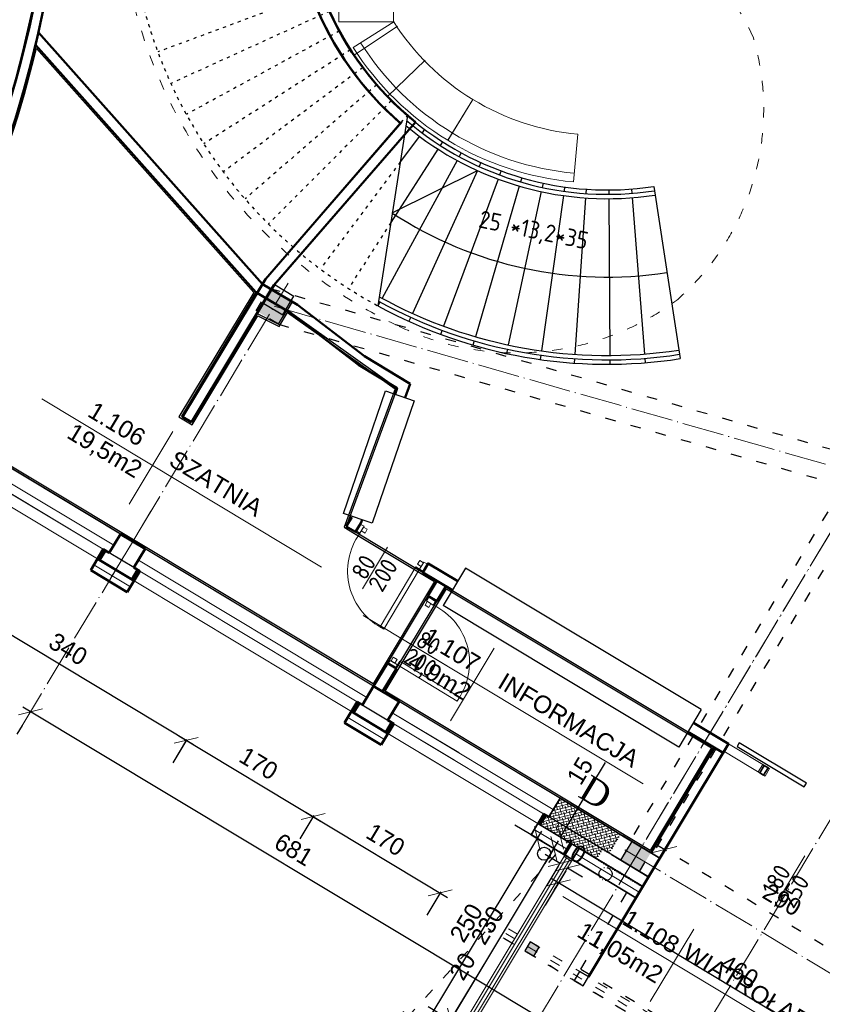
# Model space of a CAD drawing. Header units: millimetres. Extents: x -642 to 14033, y 1994 to 13520.
# Tile 18 of 72: x 5119 to 6040, y 4703 to 5833. Entities that reach past the tile are written whole.
import ezdxf

# ---------------------------------------------------------------- set-up
doc = ezdxf.new("R2010")
doc.units = ezdxf.units.MM
for name, pattern in [('ACAD_ISO03W100', [30, 12, -18]), ('ACAD_ISO04W100', [30.5, 24, -3, 0.5, -3]), ('ACAD_ISO10W100', [18.5, 12, -3, 0.5, -3])]:
    doc.linetypes.add(name, pattern=pattern)
doc.layers.add('daszek', color=30, linetype='Continuous')
for name, color, linetype, lineweight in [('drzwi', 140, 'Continuous', 13), ('likwid. sciana', 40, 'Continuous', 5), ('meble2', 200, 'Continuous', 13), ('ocieplenie', 60, 'BATTING', 9), ('okno', 2, 'Continuous', 13), ('okno widok', 8, 'Continuous', 15), ('opisy drzwi', 40, 'Continuous', 13), ('opisy pom', 3, 'Continuous', 18), ('podciąg', 10, 'ACAD_ISO03W100', 25), ('schody', 21, 'Continuous', 25), ('symetria', 7, 'ACAD_ISO04W100', 9), ('słupy', 2, 'Continuous', 30), ('wymiary', 1, 'Continuous', 13), ('ściana', 4, 'Continuous', 50), ('średnia', 7, 'ACAD_ISO03W100', 9)]:
    doc.layers.add(name, color=color, linetype=linetype, lineweight=lineweight)
doc.layers.add('POWIERZCHNIA', color=123, linetype='Continuous', plot=False)
doc.styles.add('ISO', font='isocp.shx')
doc.styles.add('ROMANS', font='ROMANS')
doc.styles.add('SYSTEM', font='TXT')
doc.linetypes.add('BATTING', pattern='A,0.0001,-0.1,[134,ltypeshp.shx,S=0.1,R=0,X=-0.1,Y=0],-0.2,[134,ltypeshp.shx,S=0.1,R=180,X=0.1,Y=0],-0.1', length=0.4001)
doc.dimstyles.new('Jacek2', dxfattribs={"dimscale": 2, "dimtxt": 10, "dimasz": 10, "dimexe": 15, "dimexo": 15, "dimgap": 5, "dimtad": 1, "dimdec": 0, "dimzin": 0, "dimdsep": 46, "dimtxsty": 'Standard', "dimblk": 'OBLIQUE', "dimcen": 0, "dimdle": 5, "dimadec": 1, "dimazin": 0, "dimtfac": 1, "dimtdec": 0, "dimtofl": 0, "dimtmove": 0, "dimatfit": 3, "dimfxl": 1, "dimtolj": 1, "dimtzin": 0, "dimarcsym": 0})

# ---------------------------------------------------------------- blocks, each defined once
blk = doc.blocks.new('_OBLIQUE')
at = {"color": 0, "linetype": 'ByBlock'}
blk.add_line((-0.5, -0.5), (0.5, 0.5), dxfattribs=at)
blk = doc.blocks.new('*D330')
at = {"layer": 'Defpoints', "color": 0, "transparency": 16777216}
for p in [(5326.1, 5032.7), (5471.8, 4945.1), (5455.7, 4918.3)]:
    blk.add_point(p, dxfattribs=at)
at = {"layer": 'wymiary', "color": 0, "lineweight": -2, "transparency": 16777216}
for p, q in [((5310.7, 5006.9), (5294.6, 4980.1)), ((5301.5, 5011), (5464.3, 4913.2)), ((5456.4, 4919.4), (5440.3, 4892.6))]:
    blk.add_line(p, q, dxfattribs=at)
at = {"layer": 'wymiary', "color": 0, "lineweight": -2, "transparency": 16777216, "xscale": 20, "yscale": 20, "zscale": 20}
for p, rotation in [((5310, 5005.8), 148.9999999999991), ((5455.7, 4918.3), 328.9999999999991)]:
    blk.add_blockref('_OBLIQUE', p, dxfattribs=dict(at, rotation=rotation))
at = {"layer": 'wymiary', "color": 0, "transparency": 16777216, "insert": (5393.2, 4979.2), "char_height": 20, "attachment_point": 5, "rotation": 329}
blk.add_mtext('\\A1;170', dxfattribs=at)
blk = doc.blocks.new('*D331')
at = {"layer": 'Defpoints', "color": 0, "transparency": 16777216}
for p in [(5033.2, 5205.2), (5018.6, 5181), (5324.6, 5030.1)]:
    blk.add_point(p, dxfattribs=at)
at = {"layer": 'wymiary', "color": 0, "lineweight": -2, "transparency": 16777216}
for p, q in [((5017.7, 5179.5), (5003.1, 5155.2)), ((5318.6, 5000.7), (5010, 5186.1)), ((5309.1, 5004.4), (5294.6, 4980.1))]:
    blk.add_line(p, q, dxfattribs=at)
at = {"layer": 'wymiary', "color": 0, "lineweight": -2, "transparency": 16777216, "xscale": 20, "yscale": 20, "zscale": 20}
for p, rotation in [((5018.6, 5181), 148.9999999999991), ((5310, 5005.8), 328.9999999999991)]:
    blk.add_blockref('_OBLIQUE', p, dxfattribs=dict(at, rotation=rotation))
at = {"layer": 'wymiary', "color": 0, "transparency": 16777216, "insert": (5174.6, 5110.5), "char_height": 20, "attachment_point": 5, "rotation": 329}
blk.add_mtext('\\A1;340', dxfattribs=at)
blk = doc.blocks.new('*D332')
at = {"layer": 'Defpoints', "color": 0, "transparency": 16777216}
for p in [(5471.8, 4945.1), (5617.6, 4857.5), (5601.5, 4830.7)]:
    blk.add_point(p, dxfattribs=at)
at = {"layer": 'wymiary', "color": 0, "lineweight": -2, "transparency": 16777216}
for p, q in [((5456.4, 4919.4), (5440.3, 4892.6)), ((5447.2, 4923.5), (5610, 4825.6)), ((5602.1, 4831.8), (5586, 4805))]:
    blk.add_line(p, q, dxfattribs=at)
at = {"layer": 'wymiary', "color": 0, "lineweight": -2, "transparency": 16777216, "xscale": 20, "yscale": 20, "zscale": 20}
for p, rotation in [((5455.7, 4918.3), 148.9999999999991), ((5601.5, 4830.7), 328.9999999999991)]:
    blk.add_blockref('_OBLIQUE', p, dxfattribs=dict(at, rotation=rotation))
at = {"layer": 'wymiary', "color": 0, "transparency": 16777216, "insert": (5538.9, 4891.7), "char_height": 20, "attachment_point": 5, "rotation": 329}
blk.add_mtext('\\A1;170', dxfattribs=at)
blk = doc.blocks.new('*D344')
at = {"layer": 'Defpoints', "color": 0, "transparency": 16777216}
for p in [(5613.5, 4684.6), (5626.3, 4677), (5616, 4659.8)]:
    blk.add_point(p, dxfattribs=at)
at = {"layer": 'wymiary', "color": 0, "lineweight": -2, "transparency": 16777216}
for p, q in [((5613.5, 4684.6), (5657.2, 4757.5)), ((5600.5, 4692.4), (5587.8, 4700.1)), ((5590.2, 4675.3), (5577.5, 4682.9)), ((5598, 4658.9), (5613.5, 4684.6))]:
    blk.add_line(p, q, dxfattribs=at)
at = {"layer": 'wymiary', "color": 0, "lineweight": -2, "transparency": 16777216, "xscale": 20, "yscale": 20, "zscale": 20}
for p, rotation in [((5613.5, 4684.6), 58.99999999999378), ((5603.2, 4667.5), 238.9999999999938)]:
    blk.add_blockref('_OBLIQUE', p, dxfattribs=dict(at, rotation=rotation))
at = {"layer": 'wymiary', "color": 0, "transparency": 16777216, "insert": (5627.2, 4746.4), "char_height": 20, "attachment_point": 5, "rotation": 59}
blk.add_mtext('\\A1;20', dxfattribs=at)
blk = doc.blocks.new('*D345')
at = {"layer": 'Defpoints', "color": 0, "transparency": 16777216}
for p in [(5739.7, 4894.6), (5752.4, 4887), (5744.7, 4874.1)]:
    blk.add_point(p, dxfattribs=at)
at = {"layer": 'wymiary', "color": 0, "lineweight": -2, "transparency": 16777216}
for p, q in [((5739.7, 4894.6), (5791.2, 4980.4)), ((5726.7, 4902.4), (5713.9, 4910.1)), ((5719, 4889.6), (5706.2, 4897.2)), ((5731.9, 4881.8), (5721.6, 4864.6))]:
    blk.add_line(p, q, dxfattribs=at)
at = {"layer": 'wymiary', "color": 0, "lineweight": -2, "transparency": 16777216, "xscale": 20, "yscale": 20, "zscale": 20}
for p, rotation in [((5739.7, 4894.6), 238.9999999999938), ((5731.9, 4881.8), 58.9999999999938)]:
    blk.add_blockref('_OBLIQUE', p, dxfattribs=dict(at, rotation=rotation))
at = {"layer": 'wymiary', "color": 0, "transparency": 16777216, "insert": (5762, 4970.7), "char_height": 20, "attachment_point": 5, "rotation": 59}
blk.add_mtext('\\A1;15', dxfattribs=at)
blk = doc.blocks.new('*D346')
at = {"layer": 'Defpoints', "color": 0, "transparency": 16777216}
for p in [(5761, 4881.8), (5737.3, 4842.3), (6155.3, 4644.9)]:
    blk.add_point(p, dxfattribs=at)
at = {"layer": 'wymiary', "color": 0, "lineweight": -2, "transparency": 16777216}
for p, q in [((5745.6, 4856.1), (5721.8, 4816.6)), ((6140.1, 4600.2), (5728.7, 4847.4)), ((6139.9, 4619.2), (6116.1, 4579.6))]:
    blk.add_line(p, q, dxfattribs=at)
at = {"layer": 'wymiary', "color": 0, "lineweight": -2, "transparency": 16777216, "xscale": 20, "yscale": 20, "zscale": 20}
for p, rotation in [((5737.3, 4842.3), 148.9999999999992), ((6131.6, 4605.4), 328.9999999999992)]:
    blk.add_blockref('_OBLIQUE', p, dxfattribs=dict(at, rotation=rotation))
at = {"layer": 'wymiary', "color": 0, "transparency": 16777216, "insert": (5944.7, 4741), "char_height": 20, "attachment_point": 5, "rotation": 329}
blk.add_mtext('\\A1;460', dxfattribs=at)
blk = doc.blocks.new('*D347')
at = {"layer": 'Defpoints', "color": 0, "transparency": 16777216}
for p in [(5752.4, 4887), (5761, 4881.8), (5739, 4864.6)]:
    blk.add_point(p, dxfattribs=at)
at = {"layer": 'wymiary', "color": 0, "lineweight": -2, "transparency": 16777216}
for p, q in [((5739, 4864.6), (5721.8, 4874.9)), ((5737, 4861.2), (5723.5, 4838.9)), ((5747.6, 4859.4), (5764.7, 4849.1)), ((5745.6, 4856.1), (5732.1, 4833.7))]:
    blk.add_line(p, q, dxfattribs=at)
at = {"layer": 'wymiary', "color": 0, "lineweight": -2, "transparency": 16777216, "xscale": 20, "yscale": 20, "zscale": 20}
for p, rotation in [((5739, 4864.6), 328.9999999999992), ((5747.6, 4859.4), 148.9999999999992)]:
    blk.add_blockref('_OBLIQUE', p, dxfattribs=dict(at, rotation=rotation))
at = {"layer": 'wymiary', "color": 0, "transparency": 16777216, "insert": (5753.6, 4879.1), "char_height": 20, "attachment_point": 5, "rotation": 329}
blk.add_mtext('\\A1;10', dxfattribs=at)
blk = doc.blocks.new('*D348')
at = {"layer": 'Defpoints', "color": 0, "linetype": 'ACAD_ISO03W100', "transparency": 16777216}
for p in [(5853.4, 4870.6), (6107.9, 4731), (6102, 4721.2)]:
    blk.add_point(p, dxfattribs=at)
at = {"layer": 'wymiary', "color": 0, "linetype": 'ACAD_ISO03W100', "lineweight": -2, "transparency": 16777216}
for p, q in [((5868.9, 4896.3), (5874.8, 4906.1)), ((5850.8, 4885.5), (6116.5, 4725.9)), ((6117.5, 4747), (6123.4, 4756.7))]:
    blk.add_line(p, q, dxfattribs=at)
at = {"layer": 'wymiary', "color": 0, "linetype": 'ACAD_ISO03W100', "lineweight": -2, "transparency": 16777216, "xscale": 20, "yscale": 20, "zscale": 20}
for p, rotation in [((5859.3, 4880.4), 148.9999999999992), ((6107.9, 4731), 328.9999999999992)]:
    blk.add_blockref('_OBLIQUE', p, dxfattribs=dict(at, rotation=rotation))
at = {"layer": 'wymiary', "color": 0, "linetype": 'ACAD_ISO03W100', "transparency": 16777216, "insert": (5993.9, 4822.9), "char_height": 20, "attachment_point": 5, "rotation": 329}
blk.add_mtext('\\A1;290', dxfattribs=at)
blk = doc.blocks.new('*D355')
at = {"layer": 'Defpoints', "color": 0, "transparency": 16777216}
for p in [(5731.9, 4881.8), (5743, 4875.1), (5626.3, 4677)]:
    blk.add_point(p, dxfattribs=at)
at = {"layer": 'wymiary', "color": 0, "lineweight": -2, "transparency": 16777216}
for p, q in [((5717.3, 4890.6), (5706.2, 4897.2)), ((5608.3, 4676.1), (5737.1, 4890.4)), ((5600.5, 4692.4), (5587.8, 4700.1))]:
    blk.add_line(p, q, dxfattribs=at)
at = {"layer": 'wymiary', "color": 0, "lineweight": -2, "transparency": 16777216, "xscale": 20, "yscale": 20, "zscale": 20}
for p, rotation in [((5731.9, 4881.8), 58.99999999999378), ((5613.5, 4684.6), 238.9999999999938)]:
    blk.add_blockref('_OBLIQUE', p, dxfattribs=dict(at, rotation=rotation))
at = {"layer": 'wymiary', "color": 0, "transparency": 16777216, "insert": (5655.6, 4793.5), "char_height": 20, "attachment_point": 5, "rotation": 59}
blk.add_mtext('\\A1;230', dxfattribs=at)
blk = doc.blocks.new('*D357')
at = {"layer": 'Defpoints', "color": 0, "transparency": 16777216}
for p in [(5713, 4893.1), (5744.7, 4874.1), (5616, 4659.8)]:
    blk.add_point(p, dxfattribs=at)
at = {"layer": 'wymiary', "color": 0, "lineweight": -2, "transparency": 16777216}
for p, q in [((5719, 4889.6), (5687.3, 4908.6)), ((5579.1, 4670.3), (5718.2, 4901.7)), ((5590.2, 4675.3), (5558.6, 4694.3))]:
    blk.add_line(p, q, dxfattribs=at)
at = {"layer": 'wymiary', "color": 0, "lineweight": -2, "transparency": 16777216, "xscale": 20, "yscale": 20, "zscale": 20}
for p, rotation in [((5713, 4893.1), 58.99999999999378), ((5584.3, 4678.9), 238.9999999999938)]:
    blk.add_blockref('_OBLIQUE', p, dxfattribs=dict(at, rotation=rotation))
at = {"layer": 'wymiary', "color": 0, "transparency": 16777216, "insert": (5631.5, 4796.3), "char_height": 20, "attachment_point": 5, "rotation": 59}
blk.add_mtext('\\A1;250', dxfattribs=at)
blk = doc.blocks.new('*D594')
at = {"layer": 'Defpoints', "color": 0, "transparency": 16777216}
for p in [(5730, 4712.8), (5715, 4687.8), (6312.9, 4362.6)]:
    blk.add_point(p, dxfattribs=at)
at = {"layer": 'wymiary', "color": 0, "lineweight": -2, "transparency": 16777216}
for p, q in [((6306.5, 4332.4), (5706.4, 4692.9)), ((5714.6, 4687.1), (5699.6, 4662.1)), ((6297.5, 4336.9), (6282.4, 4311.8))]:
    blk.add_line(p, q, dxfattribs=at)
at = {"layer": 'wymiary', "color": 0, "lineweight": -2, "transparency": 16777216, "xscale": 20, "yscale": 20, "zscale": 20}
for p, rotation in [((5715, 4687.8), 148.9999999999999), ((6297.9, 4337.6), 328.9999999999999)]:
    blk.add_blockref('_OBLIQUE', p, dxfattribs=dict(at, rotation=rotation))
at = {"layer": 'wymiary', "color": 0, "transparency": 16777216, "insert": (6016.7, 4529.8), "char_height": 20, "attachment_point": 5, "rotation": 329}
blk.add_mtext('\\A1;680', dxfattribs=at)
blk = doc.blocks.new('*D595')
at = {"layer": 'Defpoints', "color": 0, "transparency": 16777216}
for p in [(5137.4, 5048.6), (5131.3, 5038.5), (5730, 4712.8)]:
    blk.add_point(p, dxfattribs=at)
at = {"layer": 'wymiary', "color": 0, "lineweight": -2, "transparency": 16777216}
for p, q in [((5723.6, 4682.6), (5122.7, 5043.7)), ((5121.9, 5022.9), (5115.9, 5012.8)), ((5714.6, 4687.1), (5699.6, 4662.1))]:
    blk.add_line(p, q, dxfattribs=at)
at = {"layer": 'wymiary', "color": 0, "lineweight": -2, "transparency": 16777216, "xscale": 20, "yscale": 20, "zscale": 20}
for p, rotation in [((5131.3, 5038.5), 149.000000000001), ((5715, 4687.8), 329.000000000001)]:
    blk.add_blockref('_OBLIQUE', p, dxfattribs=dict(at, rotation=rotation))
at = {"layer": 'wymiary', "color": 0, "transparency": 16777216, "insert": (5433.5, 4880.3), "char_height": 20, "attachment_point": 5, "rotation": 329}
blk.add_mtext('\\A1;681', dxfattribs=at)

msp = doc.modelspace()

# ---------------------------------------------------------------- hatches: boundary and pattern name
at = {"layer": 'likwid. sciana'}
msp.add_hatch(color=256, dxfattribs=at).paths.add_polyline_path([(5715, 4768.3), (5704.7, 4774.5), (5698.5, 4764.2), (5708.8, 4758)])
at = {"layer": 'ocieplenie'}
h = msp.add_hatch(dxfattribs=at)
h.set_pattern_fill('ANSI38', color=256, angle=329, style=0)
h.set_pattern_definition([(14, (-3062.6168, 7222.0413), (-0.768102, 3.0806889), []), (104, (-3062.6168, 7222.0413), (-4.616893, 5.3932758), [7.9375, -4.7625])])
h.paths.add_polyline_path([(5808, 4897.9), (5793.7, 4906.5), (5785.1, 4911.7), (5739, 4939.4), (5726.1, 4917.9), (5795.1, 4876.5)])
h.paths.add_polyline_path([(5787.5, 4881.1), (5726.1, 4917.9), (5722.7, 4920), (5716, 4908.8), (5780.8, 4869.9)])
h.paths.add_polyline_path([(5734.9, 4919.7), (5746.2, 4938.5), (5761.6, 4929.3), (5750.3, 4910.4)], flags=9)
at = {"layer": 'podciąg', "lineweight": -3}
for points in [[(5405.9, 5524.5), (5431.6, 5509.1), (5416.1, 5483.4), (5390.4, 5498.8)], [(5843.2, 4876.8), (5821.7, 4889.7), (5808.8, 4868.2), (5830.3, 4855.4)]]:
    msp.add_hatch(color=256, dxfattribs=at).paths.add_polyline_path(points)
at = {"layer": 'słupy', "lineweight": -3}
msp.add_hatch(color=256, dxfattribs=at).paths.add_polyline_path([(5843.2, 4876.8), (5821.7, 4889.7), (5808.8, 4868.2), (5830.3, 4855.4)])

# ---------------------------------------------------------------- linework, layer by layer
for p, q in [((5564, 5722.9), (5530, 5504.5)), ((5557.4, 5715.3), (5439.6, 5579.3)), ((5557.4, 5715.3), (5439.6, 5579.3)), ((5546.6, 5611), (5644.2, 5659.7)), ((5436.3, 5575.5), (5433, 5571.7)), ((5436.3, 5575.5), (5433, 5571.7)), ((5436.3, 5575.5), (5433, 5571.7)), ((5250, 5204), (5221.7, 5221)), ((5630.7, 5203.4), (5604.9, 5160.6)), ((5901, 5041), (5630.7, 5203.4)), ((5875.3, 4998.1), (5604.9, 5160.6)), ((5506.3, 5050), (5548.3, 5024.8)), ((5506.3, 5050), (5548.3, 5024.8)), ((5506.3, 5050), (5548.3, 5024.8)), ((5901, 5041), (5875.3, 4998.1)), ((5840.6, 4849.2), (5726.1, 4917.9)), ((5840.6, 4849.2), (5726.1, 4917.9)), ((5798.1, 4874.7), (5841, 4848.9)), ((5798.1, 4874.7), (5841, 4848.9))]:
    msp.add_line(p, q)
for points in [[(5538.7, 5406.8), (5571.8, 5395.5), (5523.5, 5254.9), (5490.4, 5266.2)], [(5942.1, 4998.7), (6019.3, 4952.4), (6021.8, 4956.7), (5944.7, 5003)]]:
    msp.add_lwpolyline(points, close=True)
msp.add_circle((5720.7, 4875.6), 7.5)
msp.add_circle((5720.7, 4875.6), 7.5)
at = {"linetype": 'ACAD_ISO10W100'}
msp.add_circle((5791.2, 4852.4), 7.5, dxfattribs=at)
msp.add_circle((5791.2, 4852.4), 7.5, dxfattribs=at)
msp.add_arc((5793.1, 5987.4), 450, 236.7782, 278.7647)
at = {"layer": 'daszek', "linetype": 'ACAD_ISO03W100', "lineweight": 30}
for p, q in [((5321.7, 4422.5), (5747.9, 4889.7)), ((5762.8, 4743.1), (5823.6, 4844.2)), ((6122.8, 4509.3), (5656.5, 4789.4)), ((5762.8, 4743.1), (6032, 4581.3))]:
    msp.add_line(p, q, dxfattribs=at)
at = {"layer": 'drzwi'}
for points in [[(5514.1, 5251.4, 0), (5509.8, 5253.9, 0), (5505.1, 5246.1, 0), (5509.4, 5243.5, 0), (5514.1, 5251.4, 0)], [(5514.1, 5251.4, 0), (5509.8, 5253.9, 0), (5505.1, 5246.1, 0), (5509.4, 5243.5, 0), (5514.1, 5251.4, 0)], [(5514.1, 5251.4, 0), (5509.8, 5253.9, 0), (5505.1, 5246.1, 0), (5509.4, 5243.5, 0), (5514.1, 5251.4, 0)], [(5513.6, 5250.5, 0), (5517.9, 5248, 0), (5515.3, 5243.7, 0), (5511, 5246.2, 0), (5513.6, 5250.5, 0)], [(5513.6, 5250.5, 0), (5517.9, 5248, 0), (5515.3, 5243.7, 0), (5511, 5246.2, 0), (5513.6, 5250.5, 0)], [(5513.6, 5250.5, 0), (5517.9, 5248, 0), (5515.3, 5243.7, 0), (5511, 5246.2, 0), (5513.6, 5250.5, 0)], [(5582.3, 5209.6, 0), (5578, 5212.2, 0), (5575.5, 5207.9, 0), (5579.8, 5205.3, 0), (5582.3, 5209.6, 0)], [(5582.3, 5209.6, 0), (5578, 5212.2, 0), (5575.5, 5207.9, 0), (5579.8, 5205.3, 0), (5582.3, 5209.6, 0)], [(5582.3, 5209.6, 0), (5578, 5212.2, 0), (5575.5, 5207.9, 0), (5579.8, 5205.3, 0), (5582.3, 5209.6, 0)], [(5582.8, 5210.4, 0), (5587.1, 5207.9, 0), (5582.2, 5199.7, 0), (5577.9, 5202.3, 0), (5582.8, 5210.4, 0)], [(5582.8, 5210.4, 0), (5587.1, 5207.9, 0), (5582.2, 5199.7, 0), (5577.9, 5202.3, 0), (5582.8, 5210.4, 0)], [(5582.8, 5210.4, 0), (5587.1, 5207.9, 0), (5582.2, 5199.7, 0), (5577.9, 5202.3, 0), (5582.8, 5210.4, 0)], [(5577.9, 5202.3, 0), (5573.6, 5204.8, 0), (5532.8, 5136.1, 0), (5537, 5133.5, 0), (5577.9, 5202.3, 0)], [(5577.9, 5202.3, 0), (5573.6, 5204.8, 0), (5532.8, 5136.1, 0), (5537, 5133.5, 0), (5577.9, 5202.3, 0)], [(5577.9, 5202.3, 0), (5573.6, 5204.8, 0), (5532.8, 5136.1, 0), (5537, 5133.5, 0), (5577.9, 5202.3, 0)], [(5586.7, 5165.3, 0), (5584.1, 5161, 0), (5588.3, 5158.4, 0), (5590.9, 5162.7, 0), (5586.7, 5165.3, 0)], [(5586.7, 5165.3, 0), (5584.1, 5161, 0), (5588.3, 5158.4, 0), (5590.9, 5162.7, 0), (5586.7, 5165.3, 0)], [(5586.7, 5165.3, 0), (5584.1, 5161, 0), (5588.3, 5158.4, 0), (5590.9, 5162.7, 0), (5586.7, 5165.3, 0)], [(5585.8, 5165.8, 0), (5588.4, 5170.1, 0), (5596.2, 5165.3, 0), (5593.6, 5161, 0), (5585.8, 5165.8, 0)], [(5585.8, 5165.8, 0), (5588.4, 5170.1, 0), (5596.2, 5165.3, 0), (5593.6, 5161, 0), (5585.8, 5165.8, 0)], [(5585.8, 5165.8, 0), (5588.4, 5170.1, 0), (5596.2, 5165.3, 0), (5593.6, 5161, 0), (5585.8, 5165.8, 0)], [(5544.3, 5097.4, 0), (5541.7, 5093.1, 0), (5549.9, 5088.2, 0), (5552.5, 5092.4, 0), (5544.3, 5097.4, 0)], [(5544.3, 5097.4, 0), (5541.7, 5093.1, 0), (5549.9, 5088.2, 0), (5552.5, 5092.4, 0), (5544.3, 5097.4, 0)], [(5544.3, 5097.4, 0), (5541.7, 5093.1, 0), (5549.9, 5088.2, 0), (5552.5, 5092.4, 0), (5544.3, 5097.4, 0)], [(5545.1, 5096.9, 0), (5547.7, 5101.1, 0), (5552, 5098.6, 0), (5549.4, 5094.3, 0), (5545.1, 5096.9, 0)], [(5545.1, 5096.9, 0), (5547.7, 5101.1, 0), (5552, 5098.6, 0), (5549.4, 5094.3, 0), (5545.1, 5096.9, 0)], [(5545.1, 5096.9, 0), (5547.7, 5101.1, 0), (5552, 5098.6, 0), (5549.4, 5094.3, 0), (5545.1, 5096.9, 0)], [(5552.5, 5092.4, 0), (5555.1, 5096.7, 0), (5623.5, 5055.2, 0), (5620.9, 5050.9, 0), (5552.5, 5092.4, 0)], [(5552.5, 5092.4, 0), (5555.1, 5096.7, 0), (5623.5, 5055.2, 0), (5620.9, 5050.9, 0), (5552.5, 5092.4, 0)], [(5552.5, 5092.4, 0), (5555.1, 5096.7, 0), (5623.5, 5055.2, 0), (5620.9, 5050.9, 0), (5552.5, 5092.4, 0)]]:
    msp.add_polyline3d(points, dxfattribs=at)
for centre, start, end in [((5569.2, 5200), 144.284, 244.2241), ((5569.2, 5200), 144.284, 244.2241), ((5569.2, 5200), 144.284, 244.2241), ((5561.3, 5094.6), 323.7759, 63.716), ((5561.3, 5094.6), 323.7759, 63.716), ((5561.3, 5094.6), 323.7759, 63.716)]:
    msp.add_arc(centre, 73.9, start, end, dxfattribs=at)
at = {"layer": 'likwid. sciana', "lineweight": 30}
for points in [[(5698.5, 4764.2), (5708.8, 4758), (5715, 4768.3), (5704.7, 4774.5)], [(5755.1, 4730.2), (5765.4, 4724), (5771.5, 4734.3), (5761.3, 4740.5)]]:
    msp.add_lwpolyline(points, close=True, dxfattribs=at)
at = {"layer": 'meble2'}
for p, q in [((5548.2, 5830.3), (5501.8, 5800.9)), ((5552.6, 5825.4), (5502.9, 5791.9)), ((5552.6, 5825.4), (5502.9, 5791.9)), ((5584.2, 5786.3), (5540.9, 5744.7)), ((5584.2, 5786.3), (5540.9, 5744.7)), ((5638.8, 5741.3), (5610.1, 5694.3)), ((5638.8, 5741.3), (5610.1, 5694.4)), ((5759.4, 5701.4), (5754.4, 5646.6))]:
    msp.add_line(p, q, dxfattribs=at)
msp.add_lwpolyline([(5548.1, 5902.4), (5548.1, 5830.4), (5485.1, 5830.4), (5485.1, 5902.4)], close=True, dxfattribs=at)
for radius, start, end in [(280, 212.3815, 238.5978), (335, 212.3785, 238.5978), (325, 212.3785, 238.5978), (280, 238.5978, 264.8141), (325, 238.5948, 264.8141), (335, 238.5948, 264.8141)]:
    msp.add_arc((5784.7, 5980.3), radius, start, end, dxfattribs=at)
at = {"layer": 'ocieplenie', "linetype": 'BATTING', "ltscale": 3}
for p, q in [((5209.5, 5213.2), (5216.2, 5224.4)), ((5248.9, 5189.5), (5255.6, 5200.7)), ((5507.6, 5049.2), (5500.9, 5038.1)), ((5547, 5025.6), (5540.3, 5014.4)), ((5721.5, 4920.7), (5714.8, 4909.6))]:
    msp.add_line(p, q, dxfattribs=at)
at = {"layer": 'ocieplenie', "linetype": 'BATTING', "ltscale": 14}
for p, q in [((5246.1, 5181.9), (5204.1, 5207.1)), ((5495.5, 5032), (5537.5, 5006.8)), ((5709.4, 4903.5), (5748.3, 4880.1)), ((5757.1, 4875.4), (5830, 4831.6))]:
    msp.add_line(p, q, dxfattribs=at)
at = {"layer": 'okno'}
for p, q in [((5255.2, 5212.6), (5517.4, 5055)), ((5256.9, 5199.9), (5506.3, 5050)), ((5546.6, 5037.5), (5731.3, 4926.5)), ((5548.3, 5024.8), (5720.2, 4921.5))]:
    msp.add_line(p, q, dxfattribs=at)
at = {"layer": 'okno', "ltscale": 0.5}
for p, q in [((5932.2, 5001.8), (5979.4, 4973.4)), ((5927.1, 4993.2), (5974.3, 4964.8)), ((5966.5, 4969.5), (5971.7, 4978)), ((5974.3, 4964.8), (5979.4, 4973.4)), ((5744.7, 4874.1), (5626.3, 4677)), ((5746.3, 4870.8), (5629.9, 4677.1)), ((5743.7, 4872.4), (5752.3, 4867.2)), ((5749.7, 4868.8), (5633.3, 4675.1)), ((5753.3, 4869), (5634.8, 4671.8))]:
    msp.add_line(p, q, dxfattribs=at)
at = {"layer": 'okno widok'}
for p, q in [((5262.9, 5225.4), (5525.1, 5067.9)), ((5250.2, 5188.7), (5499.6, 5038.9)), ((5554.3, 5050.3), (5771.6, 4919.8)), ((5541.6, 5013.6), (5713.5, 4910.4))]:
    msp.add_line(p, q, dxfattribs=at)
at = {"layer": 'okno widok', "linetype": 'ACAD_ISO03W100'}
for centre, radius, start, end in [((5793.1, 5987.4), 560, 178.9768, 244.7955), ((5672.5, 5681.2), 316.8, 24.5877, 93.2977), ((5682.4, 5729.9), 290.3, 310.7914, 16.6226), ((5688.7, 5761.7), 311.3, 244.4833, 305.934)]:
    msp.add_arc(centre, radius, start, end, dxfattribs=at)
at = {"layer": 'opisy drzwi'}
for p, q in [((4971.5, 5400.6), (5234.6, 5242.4)), ((4963.7, 5387.7), (5226.9, 5229.6)), ((4965.4, 5375), (5214.9, 5225.1)), ((4958.7, 5363.9), (5208.2, 5214)), ((5035.7, 5362), (5234.6, 5242.4)), ((5035.7, 5362), (5234.6, 5242.4)), ((5035.7, 5344.5), (5226.9, 5229.6)), ((5035.7, 5344.5), (5226.9, 5229.6)), ((5035.7, 5332.8), (5214.9, 5225.1)), ((5035.7, 5332.8), (5214.9, 5225.1)), ((5035.7, 5317.6), (5208.2, 5214)), ((5035.7, 5317.6), (5208.2, 5214)), ((5262.9, 5225.4), (5525.1, 5067.9)), ((5262.9, 5225.4), (5525.1, 5067.9)), ((5262.9, 5225.4), (5525.1, 5067.9)), ((5541.1, 5227.5), (5512.3, 5179.5)), ((5255.2, 5212.6), (5517.4, 5055)), ((5255.2, 5212.6), (5517.4, 5055)), ((5255.2, 5212.6), (5517.4, 5055)), ((5256.9, 5199.9), (5506.3, 5050)), ((5256.9, 5199.9), (5506.3, 5050)), ((5256.9, 5199.9), (5506.3, 5050)), ((5250.2, 5188.7), (5499.6, 5038.9)), ((5250.2, 5188.7), (5499.6, 5038.9)), ((5250.2, 5188.7), (5499.6, 5038.9)), ((5611.1, 5090), (5563.1, 5118.8)), ((5554.3, 5050.3), (5630.3, 5004.7)), ((5554.3, 5050.3), (5771.6, 4919.8)), ((5546.6, 5037.5), (5622.8, 4991.7)), ((5546.6, 5037.5), (5731.3, 4926.5)), ((5548.3, 5024.8), (5617.8, 4983)), ((5548.3, 5024.8), (5720.2, 4921.5)), ((5541.6, 5013.6), (5611.4, 4971.7)), ((5541.6, 5013.6), (5713.5, 4910.4)), ((5985.1, 4815.2), (6020, 4873.4))]:
    msp.add_line(p, q, dxfattribs=at)
at = {"layer": 'opisy drzwi', "ltscale": 0.5}
msp.add_line((5743.7, 4872.4), (5752.3, 4867.2), dxfattribs=at)
at = {"layer": 'opisy pom'}
for p, q in [((5144.4, 5397.6), (5465.5, 5204.6)), ((5294.7, 5360.1), (5244.7, 5276.9)), ((5513.1, 5148.9), (5834.3, 4955.9)), ((5663.5, 5111.4), (5613.5, 5028.2)), ((5742.2, 4826.5), (6063.3, 4633.6)), ((5892.6, 4789.1), (5842.6, 4705.9))]:
    msp.add_line(p, q, dxfattribs=at)
at = {"layer": 'podciąg'}
for p, q in [((5405.9, 5524.5), (6083.6, 5330.3)), ((5416.1, 5483.4), (6093.8, 5289.1)), ((6061.6, 5293.8), (5819.6, 4890.9)), ((6087.4, 5278.4), (5845.3, 4875.5))]:
    msp.add_line(p, q, dxfattribs=at)
at = {"layer": 'podciąg', "lineweight": -3}
for p, q in [((5808.8, 4868.2), (5821.7, 4889.7)), ((5821.7, 4889.7), (5843.2, 4876.8)), ((5830.3, 4855.4), (5843.2, 4876.8)), ((5808.8, 4868.2), (5830.3, 4855.4))]:
    msp.add_line(p, q, dxfattribs=at)
msp.add_lwpolyline([(5405.9, 5524.5), (5431.6, 5509.1), (5416.1, 5483.4), (5390.4, 5498.8)], close=True, dxfattribs=at)
at = {"layer": 'POWIERZCHNIA'}
msp.add_lwpolyline([(5137.1, 5803.8), (5389.9, 5520.1), (5304.5, 5377.9), (5316.3, 5370.8), (5391.4, 5495.7), (5416.1, 5483.4), (5425.9, 5499.7), (5552.3, 5409.9), (5493.7, 5251.2), (5504.3, 5244.9), (5597.8, 5188.7), (5525.1, 5067.9), (4967.6, 5402.9, 0.083331), (5137.1, 5803.8), (5389.9, 5520.1)], format="xyb", dxfattribs=at)
msp.add_lwpolyline([(5138.2, 5799.6), (5387.5, 5519.9), (5301.7, 5377.2), (5317, 5368), (5392.2, 5493.1), (5416.9, 5480.7), (5426.5, 5496.8), (5549.9, 5409.1), (5491.3, 5250.4), (5503.3, 5243.1), (5595, 5188), (5524.5, 5070.6), (4970.4, 5403.5, 0.082207)], format="xyb", close=True, dxfattribs=at)
msp.add_lwpolyline([(5608, 5182.5), (5915.8, 4997.6), (5843.2, 4876.8), (5535.4, 5061.7), (5608, 5182.5)], dxfattribs=at)
msp.add_lwpolyline([(5608.7, 5179.8), (5913, 4997), (5842.5, 4879.5), (5538.2, 5062.4)], close=True, dxfattribs=at)
at = {"layer": 'schody', "linetype": 'ACAD_ISO03W100', "ltscale": 0.3}
for p, q in [((5465.1, 5865.5), (5277.6, 5795.8)), ((5474.6, 5842.5), (5292.5, 5759.6)), ((5485.9, 5819.9), (5310.3, 5724.1)), ((5498.7, 5798.3), (5330.3, 5690.3)), ((5512.8, 5777.9), (5352.6, 5658.1)), ((5528.7, 5758.2), (5377.6, 5627.1)), ((5545.7, 5739.8), (5404.4, 5598.4)), ((5432.9, 5571.8), (5563.9, 5723)), ((5555.7, 5669.5), (5464, 5546.8)), ((5544.9, 5600.1), (5496.3, 5524.4))]:
    msp.add_line(p, q, dxfattribs=at)
at = {"layer": 'schody'}
for p, q in [((5583.7, 5707), (5580.7, 5703)), ((5577.7, 5699), (5555.7, 5669.5)), ((5598.9, 5684.4), (5544.9, 5600.1)), ((5604.3, 5692.8), (5601.6, 5688.6)), ((5625.7, 5680.1), (5623.3, 5675.7)), ((5620.9, 5671.3), (5534.8, 5513.2)), ((5648.3, 5668.8), (5646.3, 5664.2)), ((5644.2, 5659.7), (5569.7, 5495.8)), ((5668, 5649.9), (5605.4, 5481.1)), ((5671.5, 5659.3), (5669.7, 5654.6)), ((5695.1, 5651.4), (5693.7, 5646.6)), ((5692.3, 5641.8), (5641.9, 5469)), ((5719.6, 5645.2), (5718.6, 5640.4)), ((5744.3, 5640.9), (5743.6, 5635.9)), ((5820.9, 5638.5), (5821.3, 5633.6)), ((5846.5, 5641.5), (5876.9, 5443.9)), ((5717.5, 5635.5), (5679.7, 5459.5)), ((5742.9, 5631), (5717.8, 5452.7)), ((5768.4, 5628.3), (5756, 5448.7)), ((5769.1, 5638.3), (5768.7, 5633.3)), ((5795.1, 5637.4), (5795.2, 5632.4)), ((5795.2, 5627.4), (5796.2, 5447.4)), ((5821.7, 5628.6), (5836.1, 5449.1)), ((5532.4, 5508.8), (5530, 5504.5)), ((5567.7, 5491.3), (5565.6, 5486.7)), ((5603.7, 5476.4), (5602, 5471.7)), ((5640.5, 5464.2), (5639.1, 5459.4)), ((5678.7, 5454.6), (5677.6, 5449.7)), ((5717.1, 5447.8), (5716.4, 5442.8)), ((5755.6, 5443.7), (5755.3, 5438.7)), ((5796.3, 5442.4), (5796.3, 5437.4)), ((5836.4, 5444.2), (5836.8, 5439.2))]:
    msp.add_line(p, q, dxfattribs=at)
at = {"layer": 'schody', "linetype": 'ACAD_ISO03W100', "ltscale": 0.3}
for radius, end in [(550, 241.4201), (350, 229.0115)]:
    msp.add_arc((5793.1, 5987.4), radius, 180, end, dxfattribs=at)
at = {"layer": 'schody'}
for radius, start in [(350, 229.0845), (360, 230.0938), (355, 229.6064), (540, 241.0389), (550, 241.4201), (545, 241.2313)]:
    msp.add_arc((5793.1, 5987.4), radius, start, 278.7647, dxfattribs=at)
at = {"layer": 'symetria', "linetype": 'ACAD_ISO04W100', "ltscale": 2}
for p, q in [((5223.6, 5192.2), (5427, 5530.5)), ((5411, 5503.9), (6088.7, 5309.7)), ((5712.1, 4682.9), (6101.8, 5331.6)), ((5807.3, 4841.4), (6093, 5317)), ((5119.2, 5018.4), (5278.9, 5284.1)), ((5658.9, 4265.4), (6056.5, 4927.1)), ((5813.2, 4880.3), (9122.2, 2892))]:
    msp.add_line(p, q, dxfattribs=at)
at = {"layer": 'słupy'}
for p, q in [((5399.3, 5507), (5412.2, 5528.4)), ((5399.3, 5507), (5412.2, 5528.4)), ((5412.2, 5528.4), (5433.6, 5515.5)), ((5412.2, 5528.4), (5433.6, 5515.5)), ((5420.8, 5494.1), (5433.6, 5515.5)), ((5420.8, 5494.1), (5433.6, 5515.5)), ((5399.3, 5507), (5420.8, 5494.1)), ((5399.3, 5507), (5420.8, 5494.1))]:
    msp.add_line(p, q, dxfattribs=at)
at = {"layer": 'słupy', "lineweight": -3}
for p, q in [((5808.8, 4868.2), (5821.7, 4889.7)), ((5821.7, 4889.7), (5843.2, 4876.8)), ((5808.8, 4868.2), (5830.3, 4855.4))]:
    msp.add_line(p, q, dxfattribs=at)
at = {"layer": 'ściana'}
for p, q in [((5397.7, 5529.4), (5140.5, 5818.1)), ((5389.9, 5520.1), (5137.1, 5803.8)), ((5556, 5713.9), (5401.1, 5535.1)), ((5556, 5713.9), (5401.1, 5535.1)), ((5556, 5713.9), (5401.1, 5535.1)), ((5573.1, 5715.2), (5410.8, 5528)), ((5573.1, 5715.2), (5411.5, 5528.8)), ((5573.1, 5715.2), (5411.5, 5528.8)), ((5401.1, 5535.1), (5306, 5376.9)), ((5410.8, 5528), (5316.3, 5370.8)), ((5401.1, 5535.1), (5367.8, 5479.8)), ((5401.1, 5535.1), (5367.8, 5479.8)), ((5397.7, 5529.4), (5437.6, 5505.5)), ((5389.9, 5520.1), (5430.8, 5495.5)), ((5398.5, 5507.5), (5384.3, 5483.9)), ((5398.5, 5507.5), (5384.3, 5483.9)), ((5437.6, 5505.5), (5514.6, 5446.5)), ((5430.8, 5495.5), (5507.9, 5436.6)), ((5514.6, 5446.5), (5566.9, 5415.1)), ((5507.9, 5436.6), (5552.3, 5409.9)), ((5566.9, 5415.1), (5561.2, 5399.1)), ((5552.3, 5409.9), (5549.9, 5402.9)), ((5306, 5376.9), (5316.3, 5370.8)), ((5500.2, 5262), (5493.7, 5251.2)), ((5510.5, 5255.2), (5504.3, 5244.9)), ((5511.8, 5258.9), (5510.5, 5255.2)), ((5504.3, 5244.9), (5493.7, 5251.2)), ((5221.7, 5221), (5234.6, 5242.4)), ((5221.7, 5221), (5234.6, 5242.4)), ((5221.7, 5221), (5234.6, 5242.4)), ((5221.7, 5221), (5234.6, 5242.4)), ((5262.9, 5225.4), (5234.6, 5242.4)), ((5262.9, 5225.4), (5234.6, 5242.4)), ((5262.9, 5225.4), (5234.6, 5242.4)), ((5262.9, 5225.4), (5234.6, 5242.4)), ((5200.5, 5201.1), (5214.9, 5225.1)), ((5200.5, 5201.1), (5214.9, 5225.1)), ((5200.5, 5201.1), (5214.9, 5225.1)), ((5200.5, 5201.1), (5214.9, 5225.1)), ((5210.7, 5212.4), (5217.4, 5223.6)), ((5210.7, 5212.4), (5217.4, 5223.6)), ((5210.7, 5212.4), (5217.4, 5223.6)), ((5210.7, 5212.4), (5217.4, 5223.6)), ((5221.7, 5221), (5214.9, 5225.1)), ((5221.7, 5221), (5214.9, 5225.1)), ((5221.7, 5221), (5214.9, 5225.1)), ((5221.7, 5221), (5214.9, 5225.1)), ((5250, 5204), (5262.9, 5225.4)), ((5250, 5204), (5262.9, 5225.4)), ((5250, 5204), (5262.9, 5225.4)), ((5250, 5204), (5262.9, 5225.4)), ((5250.2, 5188.7), (5208.2, 5214)), ((5250.2, 5188.7), (5208.2, 5214)), ((5250.2, 5188.7), (5208.2, 5214)), ((5250.2, 5188.7), (5208.2, 5214)), ((5242.5, 5175.9), (5200.5, 5201.1)), ((5242.5, 5175.9), (5200.5, 5201.1)), ((5242.5, 5175.9), (5200.5, 5201.1)), ((5242.5, 5175.9), (5200.5, 5201.1)), ((5242.5, 5175.9), (5256.9, 5199.9)), ((5242.5, 5175.9), (5256.9, 5199.9)), ((5242.5, 5175.9), (5256.9, 5199.9)), ((5242.5, 5175.9), (5256.9, 5199.9)), ((5247.6, 5190.3), (5254.3, 5201.4)), ((5247.6, 5190.3), (5254.3, 5201.4)), ((5247.6, 5190.3), (5254.3, 5201.4)), ((5247.6, 5190.3), (5254.3, 5201.4)), ((5250, 5204), (5256.9, 5199.9)), ((5250, 5204), (5256.9, 5199.9)), ((5250, 5204), (5256.9, 5199.9)), ((5250, 5204), (5256.9, 5199.9)), ((5587.5, 5171.6), (5597.8, 5188.7)), ((5597.7, 5165.4), (5608, 5182.5)), ((5597.7, 5165.4), (5587.5, 5171.6)), ((5525.1, 5067.9), (5541.1, 5094.4)), ((5535.4, 5061.7), (5551.4, 5088.3)), ((5551.4, 5088.3), (5541.1, 5094.4)), ((5525.1, 5067.9), (5512.3, 5046.4)), ((5525.1, 5067.9), (5512.3, 5046.4)), ((5525.1, 5067.9), (5512.3, 5046.4)), ((5525.1, 5067.9), (5554.3, 5050.3)), ((5525.1, 5067.9), (5554.3, 5050.3)), ((5525.1, 5067.9), (5554.3, 5050.3)), ((5506.3, 5050), (5491.9, 5026)), ((5506.3, 5050), (5491.9, 5026)), ((5506.3, 5050), (5491.9, 5026)), ((5508.9, 5048.5), (5502.2, 5037.3)), ((5508.9, 5048.5), (5502.2, 5037.3)), ((5508.9, 5048.5), (5502.2, 5037.3)), ((5506.3, 5050), (5512.3, 5046.4)), ((5506.3, 5050), (5512.3, 5046.4)), ((5506.3, 5050), (5512.3, 5046.4)), ((5554.3, 5050.3), (5541.5, 5028.9)), ((5554.3, 5050.3), (5541.5, 5028.9)), ((5554.3, 5050.3), (5541.5, 5028.9)), ((5499.6, 5038.9), (5541.6, 5013.6)), ((5499.6, 5038.9), (5541.6, 5013.6)), ((5499.6, 5038.9), (5541.6, 5013.6)), ((5548.3, 5024.8), (5541.5, 5028.9)), ((5548.3, 5024.8), (5541.5, 5028.9)), ((5548.3, 5024.8), (5541.5, 5028.9)), ((5491.9, 5026), (5533.9, 5000.8)), ((5491.9, 5026), (5533.9, 5000.8)), ((5491.9, 5026), (5533.9, 5000.8)), ((5548.3, 5024.8), (5533.9, 5000.8)), ((5548.3, 5024.8), (5533.9, 5000.8)), ((5548.3, 5024.8), (5533.9, 5000.8)), ((5545.7, 5026.3), (5539, 5015.2)), ((5545.7, 5026.3), (5539, 5015.2)), ((5545.7, 5026.3), (5539, 5015.2)), ((5771.5, 4734.3), (5932.2, 5001.8)), ((5843.2, 4876.8), (5915.8, 4997.6)), ((5722.7, 4920), (5716, 4908.8)), ((5722.7, 4920), (5716, 4908.8)), ((5720.2, 4921.5), (5726.1, 4917.9)), ((5720.2, 4921.5), (5726.1, 4917.9))]:
    msp.add_line(p, q, dxfattribs=at)
at = {"layer": 'ściana', "lineweight": 35}
for p, q in [((5739, 4939.4), (5726.1, 4917.9)), ((5739, 4939.4), (5726.1, 4917.9)), ((5739, 4939.4), (5785.1, 4911.7)), ((5739, 4939.4), (5785.1, 4911.7)), ((5720.2, 4921.5), (5705.8, 4897.5)), ((5720.2, 4921.5), (5705.8, 4897.5)), ((5713.5, 4910.4), (5833.9, 4838)), ((5713.5, 4910.4), (5833.9, 4838)), ((5785.1, 4911.7), (5793.7, 4906.5)), ((5785.1, 4911.7), (5793.7, 4906.5)), ((5814.7, 4893.9), (5793.7, 4906.5)), ((5814.7, 4893.9), (5793.7, 4906.5)), ((5705.8, 4897.5), (5744.7, 4874.1)), ((5705.8, 4897.5), (5744.7, 4874.1)), ((5811, 4896.1), (5853.4, 4870.6)), ((5811, 4896.1), (5853.4, 4870.6)), ((5814.7, 4893.9), (5853.4, 4870.6)), ((5814.7, 4893.9), (5853.4, 4870.6)), ((5752.4, 4887), (5744.7, 4874.1)), ((5752.4, 4887), (5744.7, 4874.1)), ((5761, 4881.8), (5753.3, 4869)), ((5761, 4881.8), (5753.3, 4869)), ((5744.7, 4874.1), (5753.3, 4869)), ((5744.7, 4874.1), (5753.3, 4869)), ((5826.1, 4825.2), (5853.4, 4870.6)), ((5753.3, 4869), (5826.1, 4825.2)), ((5753.3, 4869), (5826.1, 4825.2))]:
    msp.add_line(p, q, dxfattribs=at)
at = {"layer": 'ściana', "linetype": 'ACAD_ISO03W100', "lineweight": 35, "ltscale": 0.1}
for p, q in [((5808, 4897.9), (5795.1, 4876.5)), ((5808, 4897.9), (5795.1, 4876.5)), ((5787.5, 4881.1), (5780.8, 4869.9)), ((5787.5, 4881.1), (5780.8, 4869.9)), ((5787.5, 4881.1), (5780.8, 4869.9)), ((5787.5, 4881.1), (5780.8, 4869.9)), ((5787.5, 4881.1), (5795.1, 4876.5)), ((5787.5, 4881.1), (5795.1, 4876.5)), ((5853.4, 4870.6), (5833.9, 4838))]:
    msp.add_line(p, q, dxfattribs=at)
at = {"layer": 'ściana', "linetype": 'ACAD_ISO03W100', "ltscale": 0.1}
msp.add_line((5783.7, 4868.1), (5833.9, 4838), dxfattribs=at)
msp.add_line((5783.7, 4868.1), (5833.9, 4838), dxfattribs=at)
at = {"layer": 'ściana'}
for points in [[(5615.5, 5178.1), (5581.5, 5198.5), (5587.7, 5208.8), (5621.7, 5188.4)], [(5892, 5025.9), (5932.2, 5001.8), (5926.1, 4991.5), (5885.8, 5015.7)]]:
    msp.add_lwpolyline(points, dxfattribs=at)
at = {"layer": 'ściana', "lineweight": 35}
msp.add_lwpolyline([(5968.3, 4968.4), (5972.5, 4965.9), (5977.7, 4974.4), (5973.4, 4977)], close=True, dxfattribs=at)
at = {"layer": 'ściana'}
for centre, radius, start, end in [((3822.5, 6125.2), 1341.9, 327.7461, 355.7162), ((3860.3, 6107.3), 1312.4, 327.5226, 356.4013), ((3858, 6108.4), 1302.9, 334.6719, 356.2539), ((5794, 5988.1), 363.1, 174.181, 229.0431), ((5794, 5988.1), 351.1, 173.9752, 231.0057), ((3858, 6108.4), 1314.9, 333.5887, 356.2539), ((5793.1, 5987.4), 362, 174.4517, 229.0845), ((5793.1, 5987.4), 362, 174.4517, 229.0845), ((5793.1, 5987.4), 350, 174.2608, 231.0493), ((5793.1, 5987.4), 350, 174.2608, 231.0493)]:
    msp.add_arc(centre, radius, start, end, dxfattribs=at)
at = {"layer": 'średnia'}
for p, q in [((6098.5, 4530.9), (5660.6, 4794)), ((6101.6, 4536), (5664.8, 4798.5)), ((6095.4, 4525.7), (5657.5, 4788.8))]:
    msp.add_line(p, q, dxfattribs=at)

# ---------------------------------------------------------------- texts
at = {"insert": (5780.1, 4946), "char_height": 30, "width": 61.508, "attachment_point": 5, "rotation": 329}
msp.add_mtext('{\\fTimes New Roman|b0|i0|c238|p18;D}', dxfattribs=at)
at = {"layer": 'opisy drzwi', "style": 'ISO'}
for s, rotation, p in [('80', 59, (5515.6, 5188.3)), ('200', 59, (5534.9, 5174.5)), ('80', 329, (5571.8, 5115.5)), ('200', 329, (5558, 5096.1)), ('180', 59, (5986.9, 4825.2)), ('250', 59, (6006.8, 4811.5))]:
    msp.add_text(s, height=20, rotation=rotation, dxfattribs=at).set_placement(p)
at = {"layer": 'opisy pom', "attachment_point": 1}
for s, insert, char_height, rotation, style in [('{\\Fisocp.shx|c238;25 *13,2*35}', (5648.6, 5614.3), 20, 348.3325, 'ROMANS'), ('{\\fArial|b0|i0|c238|p34;        1.106     SZATNIA\\P       19,5m2    }', (5152.6, 5427.5), 20, 329, 'SYSTEM'), ('{\\fArial|b0|i0|c238|p34;          1.107    INFORMACJA\\P          4,9m2    }', (5523.3, 5176.4), 20, 329, 'SYSTEM'), ('{\\fArial|b0|i0|c238|p34;1.108}', (5819.1, 4812.7), 19.8, 329, 'SYSTEM'), ('{\\fArial|b0|i0|c238|p34;11,05m2  }', (5767.2, 4798.4), 19.8, 329, 'SYSTEM'), ('{\\fArial|b0|i0|c238|p34;WIATROŁAP}', (5888, 4773.8), 19.8, 329, 'SYSTEM')]:
    msp.add_mtext(s, dxfattribs=dict(at, insert=insert, char_height=char_height, rotation=rotation, style=style))

# ---------------------------------------------------------------- dimensions: what is measured, and where the dimension line sits
at = {"layer": 'wymiary'}
for base, p1, p2, angle, picture, middle in [((5018.6, 5181), (5324.6, 5030.1), (5033.2, 5205.2), 329, '*D331', (5174.6, 5110.5)), ((5455.7, 4918.3), (5326.1, 5032.7), (5471.8, 4945.1), 329, '*D330', (5393.2, 4979.2)), ((5601.5, 4830.7), (5471.8, 4945.1), (5617.6, 4857.5), 329, '*D332', (5538.9, 4891.7)), ((5713, 4893.1), (5616, 4659.8), (5744.7, 4874.1), 59, '*D357', (5631.5, 4796.3)), ((5731.9, 4881.8), (5626.3, 4677), (5743, 4875.1), 59, '*D355', (5655.6, 4793.5)), ((5737.3, 4842.3), (6155.3, 4644.9), (5761, 4881.8), 329, '*D346', (5944.7, 4741))]:
    dim = msp.add_linear_dim(base=base, p1=p1, p2=p2, angle=angle, dimstyle='Jacek2', dxfattribs=at)
    dim.commit()
    dim.dimension.update_dxf_attribs({"geometry": picture, "text_midpoint": middle})
dim = msp.add_linear_dim(base=(5131.3, 5038.5), p1=(5730, 4712.8), p2=(5137.4, 5048.6), angle=329, dimstyle='Jacek2', override={"dimtmove": 1}, dxfattribs=at)
dim.commit()
dim.dimension.update_dxf_attribs({"geometry": '*D595', "text_midpoint": (5433.5, 4880.3)})
for base, p1, p2, angle, picture, middle in [((5739.7, 4894.6), (5744.7, 4874.1), (5752.4, 4887), 59, '*D345', (5779.1, 4960.4)), ((5739, 4864.6), (5761, 4881.8), (5752.4, 4887), 329, '*D347', (5743.3, 4862)), ((5613.5, 4684.6), (5616, 4659.8), (5626.3, 4677), 59, '*D344', (5644.4, 4736.1))]:
    dim = msp.add_linear_dim(base=base, p1=p1, p2=p2, angle=angle, dimstyle='Jacek2', dxfattribs=at)
    dim.commit()
    dim.dimension.update_dxf_attribs({"geometry": picture, "text_midpoint": middle, "dimtype": 160})
at = {"layer": 'wymiary', "linetype": 'ACAD_ISO03W100'}
dim = msp.add_linear_dim(base=(6107.9, 4731), p1=(5853.4, 4870.6), p2=(6102, 4721.2), angle=329, dimstyle='Jacek2', dxfattribs=at)
dim.commit()
dim.dimension.update_dxf_attribs({"geometry": '*D348', "text_midpoint": (5993.9, 4822.9)})
at = {"layer": 'wymiary'}
dim = msp.add_aligned_dim(p1=(6312.9, 4362.6), p2=(5730, 4712.8), distance=29.2, dimstyle='Jacek2', dxfattribs=at)
dim.commit()
dim.dimension.update_dxf_attribs({"geometry": '*D594', "text_midpoint": (6016.7, 4529.8)})

doc.saveas('drawing.dxf')
